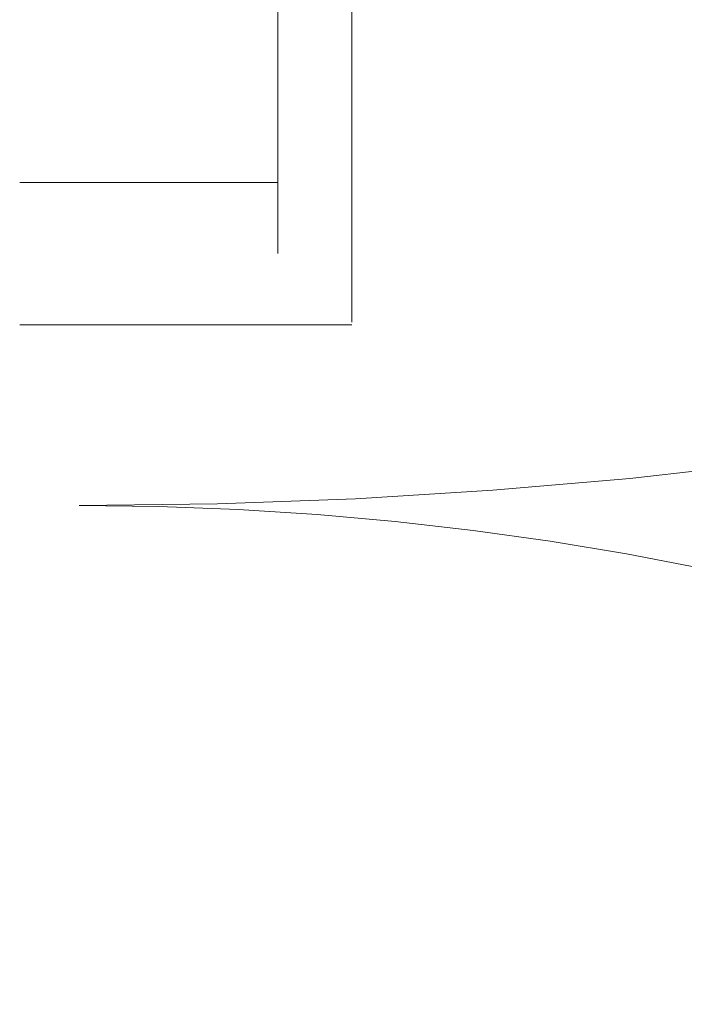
# Model space of a CAD drawing. Header units: centimetres. Extents: x -1737 to 22393, y -8842 to 3838.
# Tile 141 of 174: x 536 to 548, y 2929 to 2946. Entities that reach past the tile are written whole.
import ezdxf

# ---------------------------------------------------------------- set-up
doc = ezdxf.new("R2010")
doc.units = ezdxf.units.CM
doc.linetypes.add('Dash', pattern=[60, 30, -30])
doc.layers.add('A-DOOR', color=31, linetype='Continuous', lineweight=13)
doc.layers.add('A-DOOR-HDLN', color=31, linetype='Continuous', lineweight=13)

# ---------------------------------------------------------------- blocks, each defined once
blk = doc.blocks.new('Schueco_FWS_ADS-75-SimplySmart_inw_Family-02 - FWS SI insert unit 90-2508000-3_piętro I __3_90 m_ - stan projektowany')
at = {"layer": 'A-DOOR'}
for p, q in [((4.483820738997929, 12.20002517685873), (16.6499999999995, 12.20002517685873)), ((16.64999999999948, 12.20002517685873), (17.80801281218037, 12.20002517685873)), ((17.84886308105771, 10.95001647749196), (17.84886308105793, 12.20002517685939)), ((16.64999999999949, 10.95001647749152), (4.483820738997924, 10.95001647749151)), ((15.45113691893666, 10.95001647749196), (15.45113691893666, 6.600028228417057)), ((17.84886308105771, 6.600028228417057), (17.84886308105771, 10.95001647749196))]:
    blk.add_line(p, q, dxfattribs=at)
at = {"layer": 'A-DOOR-HDLN', "linetype": 'Dash', "lineweight": 9}
for centre, radius, start, end in [((-73.05000000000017, 7.60002822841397), 93.9500000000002, 359.9999999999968, 90.00000000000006), ((73.04999999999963, 7.600028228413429), 52.14999999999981, 89.99999999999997, 179.9999999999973)]:
    blk.add_arc(centre, radius, start, end, dxfattribs=at)

msp = doc.modelspace()

# ---------------------------------------------------------------- block references
at = {"layer": 'A-DOOR', "rotation": 270.0000000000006}
msp.add_blockref('Schueco_FWS_ADS-75-SimplySmart_inw_Family-02 - FWS SI insert unit 90-2508000-3_piętro I __3_90 m_ - stan projektowany', (529.7767519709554, 2958.575554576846), dxfattribs=at)

doc.saveas('drawing.dxf')
